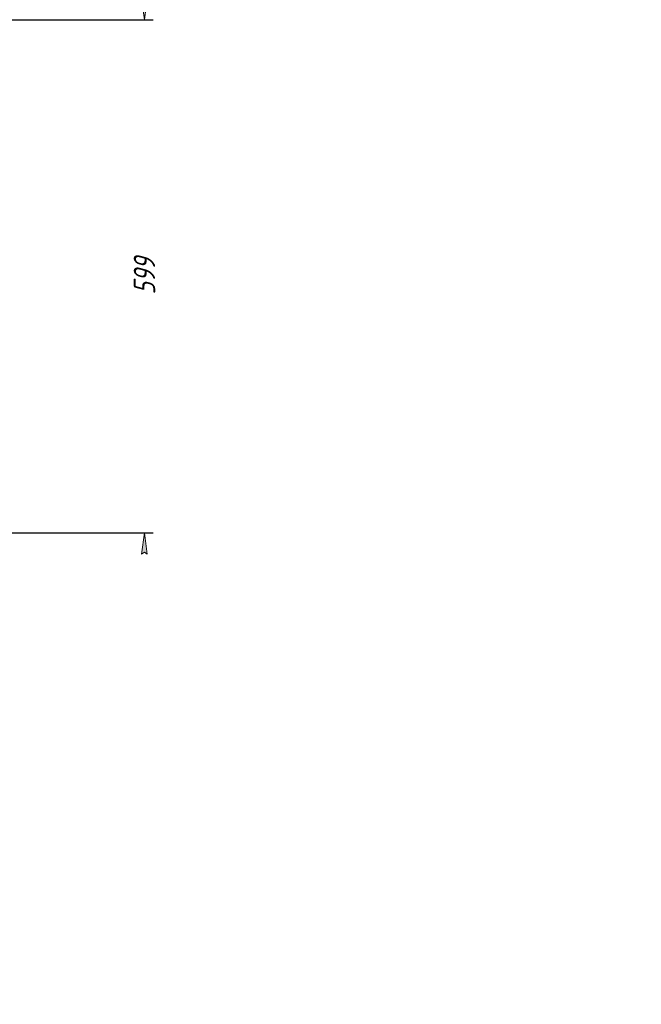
# Model space of a CAD drawing. Header units: millimetres. Extents: x 0 to 594, y 0 to 420.
# Tile 30 of 83: x 248 to 393, y 0 to 230. Entities that reach past the tile are written whole.
import ezdxf

# ---------------------------------------------------------------- set-up
doc = ezdxf.new("R2010")
doc.units = ezdxf.units.MM
doc.linetypes.add('K5LT_THIN', pattern=[0])
doc.layers.add('Системный слой', color=7, linetype='Continuous')
doc.styles.add('KDIMTEXTSTYLE', font='GOST_AU.SHX', dxfattribs={"width": 0.96, "oblique": 15, "height": 5})
doc.dimstyles.new('KDIMSTYLE (0.20)', dxfattribs={"dimtxt": 5, "dimasz": 1, "dimexe": 2, "dimexo": 0, "dimgap": 1, "dimtad": 1, "dimlfac": 5, "dimtxsty": 'KDIMTEXTSTYLE', "dimsah": 1, "dimcen": 0, "dimdle": 1, "dimadec": 0, "dimazin": 0, "dimtfac": 0.667, "dimtmove": 0, "dimatfit": 3, "dimfxl": 1, "dimtvp": 1, "dimtolj": 1, "dimtzin": 0, "dimarcsym": 0})

# ---------------------------------------------------------------- blocks, each defined once
blk = doc.blocks.new('KDIMARROW_01')
at = {"layer": 'Системный слой'}
blk.add_hatch(color=0, dxfattribs=at).paths.add_polyline_path([(0, 0), (-5, 0.658262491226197), (-4.5, 5.51091059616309e-16), (-5, -0.6582624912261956)])
at = {"layer": 'Системный слой', "color": 0, "linetype": 'K5LT_THIN', "lineweight": 18}
for p, q in [((-4.5, 5.51091059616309e-16), (-5, 0.658262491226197)), ((-5, 0.658262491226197), (0, 0)), ((0, 0), (-5, -0.6582624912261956)), ((-5, -0.6582624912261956), (-4.5, 5.51091059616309e-16)), ((0, 0), (-1, 0))]:
    blk.add_line(p, q, dxfattribs=at)

msp = doc.modelspace()

# ---------------------------------------------------------------- dimensions: what is measured, and where the dimension line sits
at = {"layer": 'Системный слой', "color": 7}
msp.add_linear_dim(base=(276.6858927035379, 110.1842820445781), p1=(203.8115611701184, 230.0842820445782), p2=(221.3680326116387, 110.1842820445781), angle=90, location=(276.6858927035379, 170.1342820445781), text='\\H5.0;\\W0.965;\\Q15;\\H5.0;\\W0.965;\\Q15;\\Q15;599', dimstyle='KDIMSTYLE (0.20)', override={"dimexo": 0, "dimblk1": 'KDIMARROW_01', "dimblk2": 'KDIMARROW_01', "dimse1": 0, "dimse2": 0, "dimclrt": 7, "dimtolj": 1}, dxfattribs=at).render()

doc.saveas('drawing.dxf')
